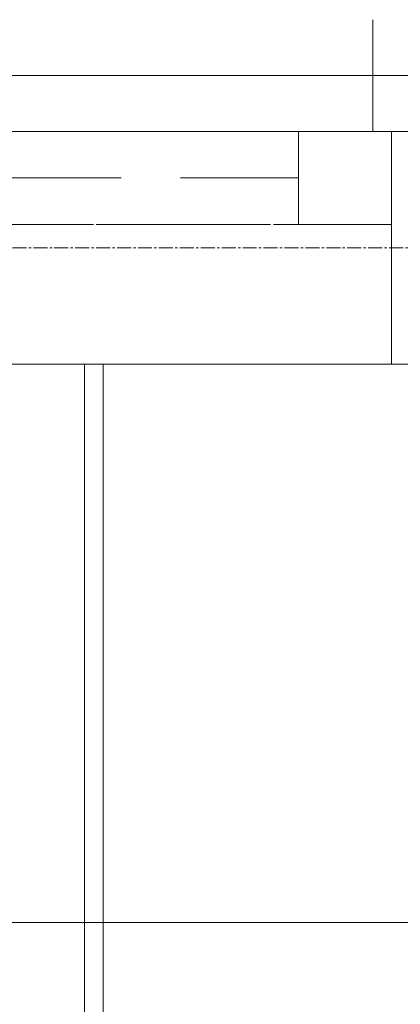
# Model space of a CAD drawing. Header units: centimetres. Extents: x 88729 to 133553, y -16225 to 14174.
# Tile 195 of 231: x 92193 to 92234, y -6382 to -6277. Entities that reach past the tile are written whole.
import ezdxf
from ezdxf.enums import TextEntityAlignment as Align

# ---------------------------------------------------------------- set-up
doc = ezdxf.new("R2010")
doc.units = ezdxf.units.CM
doc.linetypes.add('CENTER2', pattern=[1.125, 0.75, -0.125, 0.125, -0.125])
doc.linetypes.add('DASHED', pattern=[19.05, 12.7, -6.35])
for name, color, linetype in [('A-OS', 252, 'CENTER2'), ('A-SCIANY', 252, 'Continuous'), ('A-SUFITY', 252, 'Continuous'), ('E_PODKLAD', 7, 'Continuous'), ('mat', 252, 'Continuous'), ('R-MET-IWE', 252, 'Continuous')]:
    doc.layers.add(name, color=color, linetype=linetype)
doc.layers.add('A-SLUSARKA', color=252, linetype='Continuous', lineweight=13)
doc.layers.add('PR_izolacja', color=252, linetype='Continuous', lineweight=20)
doc.styles.get("Standard").update_dxf_attribs({"font": 'txt.shx'})
doc.linetypes.add('BATTING', pattern='A,0.00254,-2.54,[134,LTYPESHP.SHX,S=2.54,R=0,X=-2.54,Y=0],-5.08,[134,LTYPESHP.SHX,S=2.54,R=180,X=2.54,Y=0],-2.54', length=10.16254)

# ---------------------------------------------------------------- blocks, each defined once
blk = doc.blocks.new('A$Ce817dbbb')
at = {"layer": 'A-OS', "color": 252, "lineweight": 9, "ltscale": 2}
blk.add_line((-165.9, -16766.52), (3323.95, -16766.52), dxfattribs=at)
at = {"layer": 'A-SCIANY', "color": 252, "lineweight": 9, "ltscale": 3}
for p, q in [((829.1, -16742.02), (829.1, -16754.02)), ((831.1, -16779.02), (831.1, -16754.02)), ((1004.1, -16779.02), (629.1, -16779.02)), ((798.1, -16919.02), (798.1, -16779.02)), ((800.1, -16919.02), (800.1, -16779.02))]:
    blk.add_line(p, q, dxfattribs=at)
at = {"layer": 'A-SLUSARKA', "color": 252, "linetype": 'DASHED', "lineweight": 9}
blk.add_lwpolyline([(681.1, -16754.02), (831.1, -16754.02), (831.1, -16764.02), (681.1, -16764.02), (681.1, -16754.02), (691.1, -16754.02), (691.1, -16764.02), (821.1, -16764.02), (821.1, -16754.02), (821.1, -16759.02), (691.1, -16759.02), (691.1, -16759.02), (691.1, -16759.02), (691.1, -16759.02)], dxfattribs=at)
at = {"layer": 'A-SUFITY', "lineweight": 0, "ltscale": 0.1}
blk.add_line((1005.1, -16839.02), (630.1, -16839.02), dxfattribs=at)
at = {"layer": 'mat', "color": 252, "lineweight": 9}
blk.add_line((-140.9, -16754.02), (1004.1, -16754.02), dxfattribs=at)
at = {"layer": 'PR_izolacja', "color": 252, "linetype": 'BATTING', "lineweight": 9, "ltscale": 0.28}
blk.add_line((-134.9, -16748.02), (998.1, -16748.02), dxfattribs=at)
at = {"layer": 'R-MET-IWE', "color": 252, "lineweight": 9, "width": 0.75}
for tag, rotation, p in [('0-', 90, (-1139.05, -4143.61)), ('0-', 90, (-1113.05, -4143.61)), ('0-', 90, (-1087.05, -4143.61)), ('2-', 90, (-796.05, -4143.61)), ('2-', 90, (-505.05, -4143.61)), ('0-', 90, (-480.05, -4143.61)), ('0-', 90, (-456.05, -4143.61)), ('2-', 90, (-166.05, -4143.61)), ('2-', 90, (-625.66, -4833.61)), ('2-', 90, (-599.66, -4833.61)), ('2-', 90, (-573.66, -4833.61)), ('0-', 180, (-2169.64, -4848.47)), ('0-', 180, (-2169.64, -4873.47)), ('0-', 180, (-2169.64, -4899.47)), ('-2', 90, (-1661.47, -4961.65)), ('-2', 90, (-1636.47, -4961.65)), ('0-', 270, (-1489.78, -4968.06)), ('0-', 270, (-1464.78, -4968.06)), ('0-', 270, (-1439.78, -4968.06)), ('0-', 270, (-1364.78, -4968.06)), ('0-', 270, (-1339.78, -4968.06)), ('0-', 270, (-1314.78, -4968.06)), ('0-', 270, (328.22, -4968.06)), ('0-', 270, (354.22, -4968.06)), ('0-', 270, (1256.22, -4968.06)), ('0-', 270, (1282.22, -4968.06)), ('0-', 90, (-513.05, -5496.61)), ('0-', 90, (-487.05, -5496.61)), ('K.S.-', 90, (-487.05, -5766.11)), ('0-', 90, (-513.05, -5766.11)), ('1-', 90, (-539.05, -6114.61)), ('0-', 90, (-513.05, -6114.61)), ('0-', 90, (-487.05, -6114.61)), ('0-', 90, (301.95, -6545.61)), ('0-', 90, (327.95, -6545.61)), ('0-', 90, (353.95, -6545.61)), ('0-', 90, (416.11, -6545.61)), ('0-', 90, (1255.95, -6545.61)), ('0-', 90, (1281.95, -6545.61)), ('1-', 90, (2382.95, -6845.61)), ('1-', 90, (2408.95, -6845.61)), ('1-', 90, (2434.95, -6845.61)), ('1-', 90, (2827.95, -6845.61)), ('1-', 90, (2853.95, -6845.61)), ('1-', 90, (2879.95, -6845.61)), ('<-2', 90, (-910.64, -10482.41)), ('2->', 90, (-718.15, -10854.38)), ('2->', 90, (-692.15, -10854.38)), ('2->', 90, (-744.15, -10870.8)), ('-0', 90, (-186.09, -12450.12)), ('1-', 90, (2264.47, -12866.38)), ('1-', 90, (2290.47, -12866.38)), ('1-', 90, (2316.47, -12866.38)), ('1-', 90, (2709.47, -12866.38)), ('1-', 90, (2735.47, -12866.38)), ('1-', 90, (2761.47, -12866.38)), ('<-KL', 90, (-700.01, -16780.91)), ('-0', 90, (-179.94, -18957.53)), ('0->', 90, (-1257.53, -23179.05)), ('0->', 90, (-1231.53, -23179.05)), ('0->', 90, (-1205.53, -23179.05)), ('0->', 90, (-600.53, -23179.05)), ('0->', 90, (-574.53, -23179.05)), ('0->', 90, (-1692.53, -24074.05)), ('0->', 90, (-1666.53, -24074.05)), ('0->', 90, (-1640.53, -24074.05)), ('0->', 90, (-1486.53, -24074.05)), ('0->', 90, (-1460.53, -24074.05)), ('0->', 90, (-1434.53, -24074.05)), ('<-0', 90, (-499.82, -24383.56)), ('<-0', 90, (-298.11, -24383.56)), ('<-0', 180, (-587.12, -25088.86)), ('<-0', 270, (-496.63, -25202.68)), ('<-0', 180, (-1353.25, -25419.36)), ('<-0', 180, (-1187.25, -25444.1)), ('<-0', 90, (-179.61, -25454.22)), ('<-0', 90, (-69.59, -26375.36)), ('<-0', 90, (-43.59, -26375.36))]:
    blk.add_attdef(tag, text='', height=17, rotation=rotation, dxfattribs=at).set_placement(p, align=Align.MIDDLE)
for tag, p in [('2-', (1424.81, -4179.2)), ('2-', (1424.81, -4205.2)), ('K.S.-', (-76.89, -4264.2)), ('KL-', (-613.13, -4292.18)), ('1-', (-613.13, -4312.18)), ('1-', (-613.13, -4332.18)), ('K.S.-', (1414.13, -4333.66)), ('0-', (-70.19, -4341.2)), ('0-', (469.81, -4341.2)), ('1-', (-613.13, -4352.18)), ('0-', (1424.81, -4361.2)), ('0-', (-70.19, -4367.2)), ('1-', (469.81, -4367.2)), ('0-', (1099.81, -4368.2)), ('2-', (1424.81, -4387.2)), ('1-', (-70.19, -4393.2)), ('1-', (469.81, -4393.2)), ('1-', (1099.81, -4394.2)), ('2-', (1424.81, -4413.2)), ('2-', (-70.19, -4419.2)), ('2-', (1099.81, -4420.2)), ('2-', (469.81, -4444.2)), ('K.S.-', (-76.89, -4445.2)), ('2-', (1099.81, -4446.2)), ('2-', (469.81, -4470.2)), ('2-', (-825.19, -4496.2)), ('2-', (-825.19, -4522.2)), ('2-', (-70.19, -4574.2)), ('2-', (-70.19, -4600.2)), ('K.S.-', (1089.13, -4600.66)), ('2-', (1099.81, -4653.2)), ('2-', (-70.19, -4669.2)), ('2-', (1099.81, -4679.2)), ('-1', (1806.78, -4690.78)), ('1-', (-70.19, -4695.2)), ('2-', (1099.81, -4705.2)), ('-1', (1806.78, -4716.3)), ('K.S.-', (-73.2, -4721.2)), ('-1', (1806.78, -4743.07)), ('FR-', (-70.19, -4747.2)), ('0-', (-1066.19, -6382.7)), ('0-', (-1066.19, -6408.7)), ('2-', (1729.81, -6586.2)), ('2-', (1729.81, -6612.2)), ('2-', (1729.81, -6638.2)), ('2-', (1729.81, -6664.2)), ('K.S.-', (469.81, -6788.2)), ('1-', (-962.19, -6915.2)), ('1-', (-460.19, -6923.2)), ('1-', (469.81, -6923.2)), ('2-', (1729.81, -6923.2)), ('1-', (-460.19, -6949.2)), ('1-', (469.81, -6949.2)), ('2-', (1729.81, -6949.2)), ('K.S.-', (2901.81, -6960.2)), ('2-', (1729.81, -6975.2)), ('2-', (1729.81, -7001.2)), ('2-', (-460.19, -7026.2)), ('0-', (469.81, -7026.2)), ('2-', (-460.19, -7052.2)), ('0-', (469.81, -7052.2)), ('2-', (-460.19, -7078.2)), ('2-', (469.81, -7078.2)), ('1-', (2901.81, -7088.2)), ('2-', (469.81, -7104.2)), ('1-', (2901.81, -7114.2)), ('0-', (1729.81, -7131.2)), ('2-', (-460.19, -7141.2)), ('0-', (1729.81, -7157.2)), ('2-', (-460.19, -7167.2)), ('2-', (469.81, -7181.2)), ('2-', (1729.81, -7183.2)), ('0-', (-460.19, -7193.2)), ('2-', (469.81, -7207.2)), ('2-', (1729.81, -7209.2)), ('K.S.-', (-470.87, -7217.66)), ('2-', (469.81, -7233.2)), ('2-', (1729.81, -7235.2)), ('1-', (-460.19, -7245.2)), ('2-', (469.81, -7259.2)), ('2-', (1729.81, -7261.2)), ('2-', (1729.81, -7287.2)), ('2-', (-460.19, -7297.2)), ('2->', (-943.67, -10542.97)), ('-1', (1688.29, -10711.55)), ('-1', (1688.29, -10737.55)), ('-1', (1688.29, -10763.55)), ('<-2', (1685.55, -12605.39)), ('2->', (1611.33, -12636.47)), ('2->', (1611.33, -12658.97)), ('2->', (1590.77, -12684.97)), ('K.S.-', (2783.33, -12980.97)), ('2->', (-578.67, -13046.97)), ('2->', (-578.67, -13072.97)), ('<-2', (-476.88, -13105.94)), ('1-', (2783.33, -13108.97)), ('1-', (2783.33, -13134.97)), ('<-1', (-610.79, -16857.83)), ('<-1', (-610.79, -16877.83)), ('<-1', (1688.29, -17218.96)), ('<-1', (1688.29, -17244.96)), ('<-1', (1688.29, -17270.96)), ('<-1', (-478.91, -18553.43)), ('<-0', (-2287.98, -23879.57)), ('<-0', (-2287.98, -23905.57)), ('<-0', (-2287.98, -23931.57)), ('<-0', (-343.08, -24738.18)), ('<-0', (-478.91, -25059.68))]:
    blk.add_attdef(tag, text='', height=17, dxfattribs=at).set_placement(p, align=Align.MIDDLE)

msp = doc.modelspace()

# ---------------------------------------------------------------- block references
at = {"layer": 'E_PODKLAD'}
msp.add_blockref('A$Ce817dbbb', (91401.87, 10465.39), dxfattribs=at)

doc.saveas('drawing.dxf')
